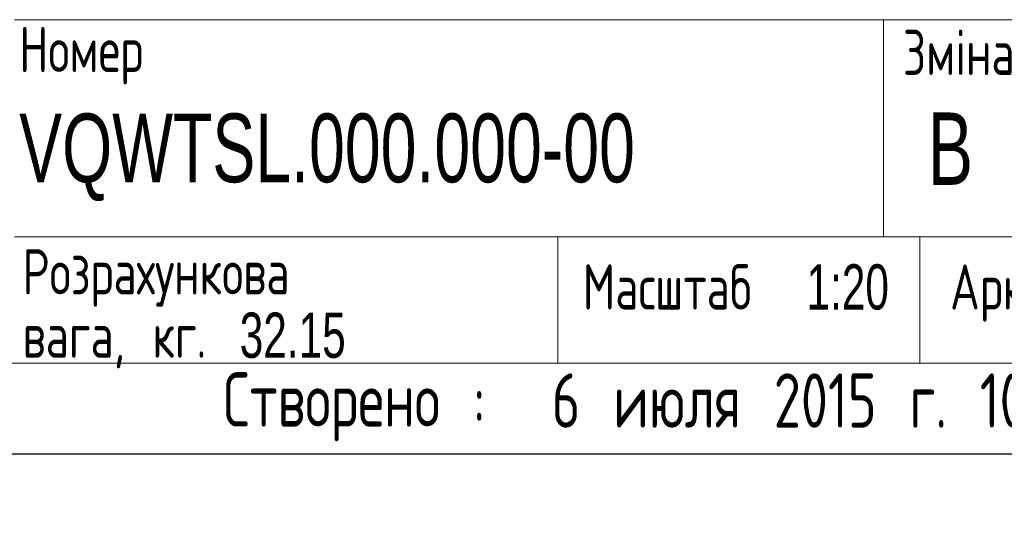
# Model space of a CAD drawing. Header units: millimetres. Extents: x 0 to 553, y -4 to 396.
# Tile 26 of 32: x 345 to 400, y -4 to 24. Entities that reach past the tile are written whole.
import ezdxf

# ---------------------------------------------------------------- set-up
doc = ezdxf.new("R2010")
doc.units = ezdxf.units.MM
doc.layers.add('ЗМІННІ', color=156, linetype='Continuous')
doc.layers.add('ТЕКСТ', color=5, linetype='Continuous')
doc.layers.add('ЛІНІЇ', color=96, linetype='Continuous', lineweight=15)
doc.styles.add('SLDTEXTSTYLE0', font='TXT', dxfattribs={"width": 0.7, "bigfont": 'bigfont'})
doc.styles.add('SLDTEXTSTYLE2', font='TXT', dxfattribs={"width": 0.7})

# ---------------------------------------------------------------- blocks, each defined once
blk = doc.blocks.new('SW_NOTE_3')
at = {"layer": 'ТЕКСТ', "color": 0, "char_height": 2.5, "attachment_point": 1, "style": 'SLDTEXTSTYLE0'}
for s, insert in [('\\M+18451\\M+18480\\M+18478\\M+18482\\M+18470\\M+18487\\M+18485\\M+1847E\\M+1847B\\M+18480\\M+18472\\M+18470', (0, 3.223)), ('\\M+18472\\M+18470\\M+18473\\M+18470, \\M+1847B\\M+18473.', (0, -0.277))]:
    blk.add_mtext(s, dxfattribs=dict(at, insert=insert))
blk = doc.blocks.new('SW_NOTE_4')
at = {"layer": 'ТЕКСТ', "color": 0, "char_height": 2.5, "attachment_point": 1, "style": 'SLDTEXTSTYLE0'}
for s, insert in [('\\M+18450\\M+1847C\\M+18480\\M+1848B\\M+18470', (0, 3.223)), ('\\M+18481\\M+18480\\M+1847B\\M+18482\\M+18479\\M+18484\\M+18484\\M+18491 \\M+1847D.2', (0, -0.277))]:
    blk.add_mtext(s, dxfattribs=dict(at, insert=insert))
blk = doc.blocks.new('SW_NOTE_5')
at = {"layer": 'ТЕКСТ', "color": 0, "char_height": 2.5, "attachment_point": 1, "style": 'SLDTEXTSTYLE0'}
for s, insert in [('\\M+18451\\M+18480\\M+18478\\M+18482\\M+18470\\M+18487\\M+18485\\M+1847E\\M+1847B\\M+18480\\M+18472\\M+18479\\M+1847A', (0, 3.223)), ('\\M+18480\\M+18471є\\M+1847D \\M+1847D.3', (0, -0.277))]:
    blk.add_mtext(s, dxfattribs=dict(at, insert=insert))

msp = doc.modelspace()

# ---------------------------------------------------------------- linework, layer by layer
at = {"layer": 'ЛІНІЇ'}
for p, q in [((345.0001, 23.9998), (415.0001, 23.9998)), ((393.0001, 23.9998), (393.0001, 11.9998)), ((345.0001, 11.9998), (415.0001, 11.9998)), ((375.0001, 11.9998), (375.0001, 4.9998)), ((395.0001, 11.9998), (395.0001, 4.9998)), ((8.0001, 4.9998), (415.0001, 4.9998)), ((415.0001, 4.9998), (220.0001, 4.9998))]:
    msp.add_line(p, q, dxfattribs=at)
at = {"layer": 'ТЕКСТ'}
msp.add_line((0.0001, -0.0002), (420.0001, -0.0002), dxfattribs=at)

# ---------------------------------------------------------------- block references
for name, p in [('SW_NOTE_5', (302.881, 15.2555)), ('SW_NOTE_4', (302.881, 8.0825)), ('SW_NOTE_3', (345.4387, 8.0825))]:
    msp.add_blockref(name, p, dxfattribs=at)

# ---------------------------------------------------------------- texts
at = {"layer": 'ЗМІННІ', "attachment_point": 1}
for s, insert, char_height, style in [('VQWTSL.000.000-00', (345.2522, 18.8095), 3.8, 'SLDTEXTSTYLE2'), ('B', (395.4416, 18.8673), 4, 'SLDTEXTSTYLE2'), ('32.15', (357.4333, 7.8051), 2.5, 'SLDTEXTSTYLE2'), ('6 \\M+18479\\M+18490\\M+1847C\\M+18491 2015 \\M+18473. 10:03:01', (374.6659, 4.4428), 3, 'SLDTEXTSTYLE0')]:
    msp.add_mtext(s, dxfattribs=dict(at, insert=insert, char_height=char_height, style=style))
at = {"layer": 'ТЕКСТ', "attachment_point": 1}
for s, insert, char_height, style in [('\\M+18448\\M+1847Dі\\M+1847E\\M+18470', (394.0668, 23.441), 2.5, 'SLDTEXTSTYLE0'), ('\\M+1844E\\M+18480\\M+1847D\\M+18475\\M+18482', (345.2522, 23.6011), 2.5, 'SLDTEXTSTYLE0'), ('\\M+18450\\M+18480\\M+1847B\\M+18482\\M+18479\\M+18484\\M+18484\\M+18491', (271.5258, 21.4484), 2.5, 'SLDTEXTSTYLE0'), ('\\M+1844D\\M+18470\\M+18483\\M+1848A\\M+18484\\M+18470\\M+18471', (376.3809, 10.4733), 2.5, 'SLDTEXTSTYLE0'), ('1:20', (388.7363, 10.4733), 2.5, 'SLDTEXTSTYLE2'), ('\\M+18440\\M+18482\\M+1847B\\M+18485\\M+1848A', (396.6681, 10.4733), 2.5, 'SLDTEXTSTYLE0'), ('\\M+18444\\M+18470\\M+18484\\M+18470 \\M+18478\\M+1847Dі\\M+1847E\\M+18479', (274.7406, 4.5007), 3, 'SLDTEXTSTYLE0'), ('\\M+18452\\M+18484\\M+18472\\M+18480\\M+18482\\M+18475\\M+1847E\\M+18480 :', (356.5284, 4.5007), 3, 'SLDTEXTSTYLE0')]:
    msp.add_mtext(s, dxfattribs=dict(at, insert=insert, char_height=char_height, style=style))

doc.saveas('drawing.dxf')
